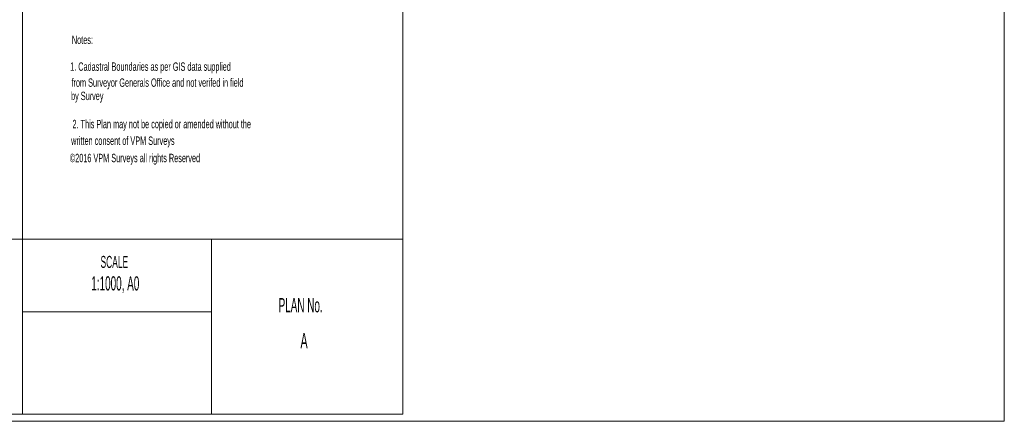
# Model space of a CAD drawing. Header units: millimetres. Extents: x -79464 to -76785, y -3788210 to -3782955.
# Tile 88 of 131: x -78222 to -77757, y -3785193 to -3785004. Entities that reach past the tile are written whole.
import ezdxf
from ezdxf.enums import TextEntityAlignment as Align

# ---------------------------------------------------------------- set-up
doc = ezdxf.new("R2010")
doc.units = ezdxf.units.MM
doc.header["$LTSCALE"] = 8
doc.header["$MEASUREMENT"] = 0
doc.layers.add('GRID', color=7, linetype='Continuous')
doc.layers.add('VPM TEMPLATE', color=7, linetype='Continuous')
doc.styles.add('Arial Narrow', font='arial.ttf', dxfattribs={"height": 1})
doc.styles.add('MM-STANDARD', font='MM-STANDARD', dxfattribs={"height": 1})

msp = doc.modelspace()

# ---------------------------------------------------------------- linework, layer by layer
at = {"layer": 'GRID', "color": 7, "lineweight": 9}
for p, q in [((-77756.61, -3785193.4, -0.64), (-77756.61, -3784395.83, -0.64)), ((-79463.93, -3785193.4, -0.64), (-77756.61, -3785193.4, -0.64))]:
    msp.add_line(p, q, dxfattribs=at)
at = {"layer": 'VPM TEMPLATE', "color": 137, "lineweight": 18}
for p, q in [((-78220.36, -3784399.11), (-78220.36, -3785107.49)), ((-78040.77, -3785190.11), (-78040.77, -3784400.21)), ((-79179.77, -3785107.49), (-78040.77, -3785107.49)), ((-79179.77, -3785190.11), (-78040.77, -3785190.11))]:
    msp.add_line(p, q, dxfattribs=at)
at = {"layer": 'VPM TEMPLATE', "color": 7, "lineweight": 15}
for p, q in [((-78040.77, -3784399.11), (-78040.77, -3785190.11)), ((-78040.77, -3785190.11), (-79179.77, -3785190.11))]:
    msp.add_line(p, q, dxfattribs=at)
at = {"layer": 'VPM TEMPLATE', "color": 7, "lineweight": 18}
for p, q in [((-78220.36, -3785107.49), (-78220.36, -3785190.11)), ((-78131.13, -3785107.49), (-78131.14, -3785190.11)), ((-78131.13, -3785141.8), (-78220.36, -3785141.8))]:
    msp.add_line(p, q, dxfattribs=at)

# ---------------------------------------------------------------- texts
at = {"layer": 'VPM TEMPLATE', "color": 7, "style": 'Arial Narrow', "width": 0.5}
for s, height, p in [('Notes:', 3.953, (-78197.01, -3785013.38, 7.78)), ('1. Cadastral Boundaries as per GIS data supplied', 3.9531, (-78197.83, -3785026.02, 7.78)), ('from Surveyor Generals Office and not verifed in field', 3.9531, (-78197.2, -3785033.56, 7.64)), ('by Survey', 3.953, (-78197.41, -3785039.84, 7.64)), ('2. This Plan may not be copied or amended without the', 3.9531, (-78196.73, -3785053.13, 7.64)), ('written consent of VPM Surveys', 3.9531, (-78197.36, -3785060.98, 7.64)), ('©2016 VPM Surveys all rights Reserved', 3.9531, (-78197.99, -3785069.15, 7.64))]:
    msp.add_text(s, height=height, dxfattribs=at).set_placement(p, align=Align.MIDDLE_LEFT)
at = {"layer": 'VPM TEMPLATE', "color": 7, "style": 'MM-STANDARD', "width": 0.17875}
msp.add_text('NE501', height=0.516, dxfattribs=at).set_placement((-78196.15, -3785115.61, 7.64), align=Align.BOTTOM_CENTER)
at = {"layer": 'VPM TEMPLATE', "color": 7, "style": 'Arial Narrow'}
for s, height, width, p in [('SCALE', 5.68, 0.5, (-78176.96, -3785118.19, 7.64)), ('PLAN No.', 6.713, 0.500001, (-78088.97, -3785138.65, 7.64))]:
    msp.add_text(s, height=height, rotation=359.9, dxfattribs=dict(at, width=width)).set_placement(p, align=Align.MIDDLE)
at = {"layer": 'VPM TEMPLATE', "color": 7, "style": 'Arial Narrow', "width": 0.5}
msp.add_text('1:1000, A0', height=6.713, rotation=359.9, dxfattribs=at).set_placement((-78176.5, -3785133.68, 7.64), align=Align.BOTTOM_CENTER)
msp.add_text('A', height=7.23, dxfattribs=at).set_placement((-78087.34, -3785155.35, 7.64), align=Align.MIDDLE)

doc.saveas('drawing.dxf')
